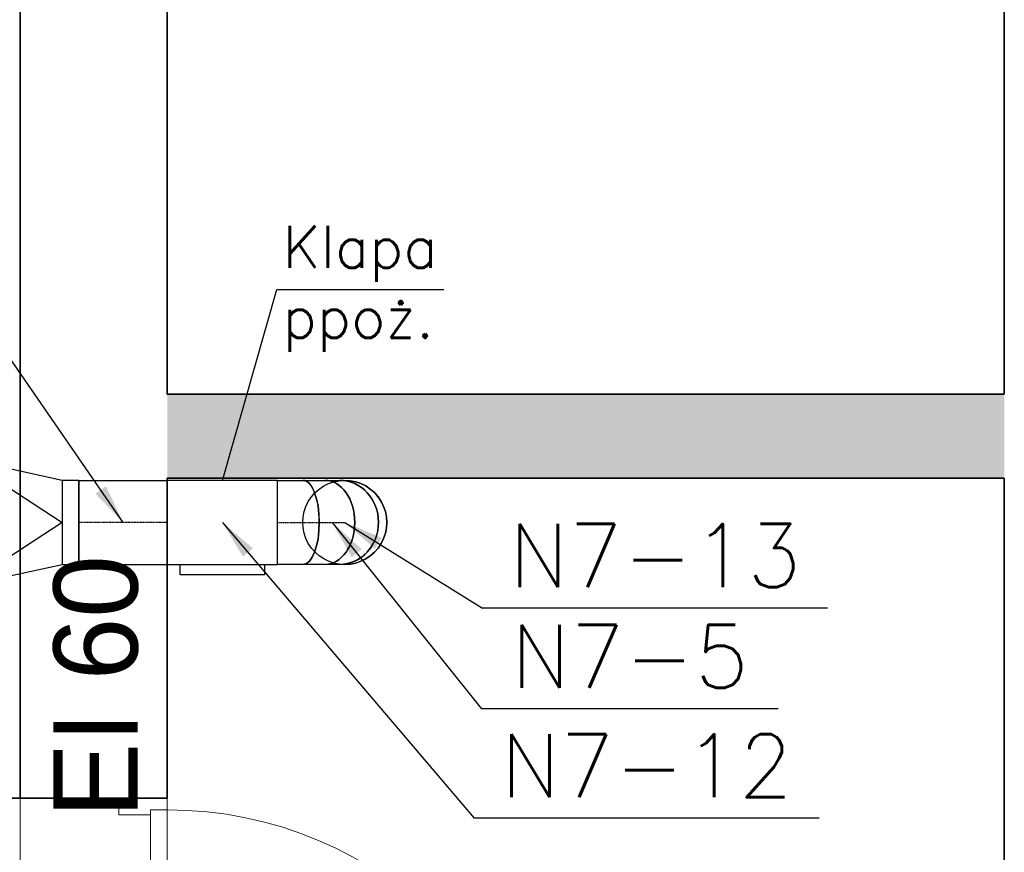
# Model space of a CAD drawing. Header units: millimetres. Extents: x -8078 to 234695, y -4319 to 602442.
# Tile 129 of 152: x 80329 to 82670, y 287839 to 289819. Entities that reach past the tile are written whole.
import ezdxf

# ---------------------------------------------------------------- set-up
doc = ezdxf.new("R2010")
doc.units = ezdxf.units.MM
doc.header["$MEASUREMENT"] = 0
doc.linetypes.add('DASHDOT', pattern=[1, 0.5, -0.25, 0, -0.25])
for name, color, linetype in [('#IS_wentylacja_opisy_bud', 7, 'Continuous'), ('#podkład', 252, 'Continuous'), ('- A - ocieplenie', 7, 'Continuous'), ('Drzwi Archicad', 7, 'Continuous'), ('FLUID-N7', 7, 'Continuous'), ('FLUID-N7-150-NUM', 7, 'Continuous'), ('FLUID-N7-SYM', 7, 'Continuous'), ('Konstrukcja - Stropy', 7, 'Continuous'), ('Konstrukcja - Ściany działowe', 7, 'Continuous'), ('Konstrukcja - Ściany zewnętrzne', 7, 'Continuous'), ('Opisy - Tekst', 7, 'Continuous')]:
    doc.layers.add(name, color=color, linetype=linetype)
doc.styles.add('FDBES', font='simplex.shx')
doc.styles.add('MtXpl_Helvetica', font='txt', dxfattribs={"height": 0.2})
doc.dimstyles.new('FDBES', dxfattribs={"dimscale": 50, "dimtxt": 4, "dimasz": 2.5, "dimexe": 0.8, "dimexo": 2, "dimgap": 1, "dimtad": 1, "dimdsep": 46, "dimtxsty": 'FDBES', "dimcen": 2.5, "dimclrd": 4, "dimclre": 5, "dimadec": 0, "dimazin": 0, "dimtfac": 1, "dimtmove": 0, "dimatfit": 3, "dimfxl": 1, "dimarcsym": 0})

# ---------------------------------------------------------------- blocks, each defined once
blk = doc.blocks.new('UHYGFFFF')
at = {"layer": '- A - ocieplenie', "color": 252, "linetype": 'Continuous', "lineweight": 35, "ltscale": 100}
for p, q in [((19937.5, 388486.9), (19937.5, 396062.6)), ((19777.5, 388486.9), (19937.5, 388486.9))]:
    blk.add_line(p, q, dxfattribs=at)
at = {"color": 252, "linetype": 'Continuous', "lineweight": 35, "ltscale": 100}
blk.add_line((20287.5, 388486.9), (19937.5, 388486.9), dxfattribs=at)
at = {"layer": 'Drzwi Archicad', "color": 252, "linetype": 'Continuous', "lineweight": 35, "ltscale": 100}
for p, q in [((20172.5, 388486.9), (19937.5, 388486.9)), ((20287.5, 388486.9), (20172.5, 388486.9)), ((20287.5, 388486.9), (20172.5, 388486.9))]:
    blk.add_line(p, q, dxfattribs=at)
at = {"layer": 'Drzwi Archicad', "color": 252, "linetype": 'Continuous', "lineweight": 13, "ltscale": 100}
for p, q in [((20287.5, 388486.9), (20172.5, 388486.9)), ((20172.5, 388486.9), (20172.5, 388446.9)), ((20287.5, 388458.9), (20287.5, 388486.9)), ((20172.5, 388446.9), (20247.5, 388446.9)), ((20247.5, 388446.9), (20247.5, 388458.9)), ((20247.5, 388458.9), (20287.5, 388458.9)), ((20247.5, 387534.9), (20247.5, 388458.9)), ((20247.5, 388458.9), (20287.5, 388458.9)), ((20287.5, 388458.9), (20287.5, 387534.9))]:
    blk.add_line(p, q, dxfattribs=at)
blk.add_arc((20287.5, 387534.9), 924, 0, 90, dxfattribs=at)
at = {"layer": 'Konstrukcja - Stropy', "color": 252, "linetype": 'Continuous', "lineweight": 13, "ltscale": 100}
blk.add_line((19937.5, 388030.6), (19937.5, 395682.7), dxfattribs=at)
blk.add_line((19937.5, 388030.6), (19937.5, 395682.7), dxfattribs=at)
at = {"layer": 'Konstrukcja - Ściany działowe', "color": 252, "linetype": 'Continuous', "lineweight": 35, "ltscale": 100}
for p, q in [((22277.6, 389447.6), (20287.5, 389447.6)), ((20287.5, 389247.6), (22277.6, 389247.6))]:
    blk.add_line(p, q, dxfattribs=at)
at = {"layer": 'Konstrukcja - Ściany działowe', "color": 252, "linetype": 'Continuous', "lineweight": 13, "extrusion": (0, 0, -1)}
for points in [[(-20287.5, 389247.6), (-22277.6, 389447.6), (-20287.5, 389447.6)], [(-22277.6, 389447.6), (-20287.5, 389247.6), (-22277.6, 389247.6)]]:
    blk.add_solid(points, dxfattribs=at)
at = {"layer": 'Konstrukcja - Ściany zewnętrzne', "color": 252, "linetype": 'Continuous', "lineweight": 35, "ltscale": 100}
for p, q in [((22277.6, 395762.6), (22277.6, 389447.6)), ((19937.5, 390829.7), (19937.5, 388486.9)), ((20287.5, 389447.6), (20287.5, 390829.7)), ((20287.5, 388486.9), (20287.5, 389247.6)), ((22277.6, 389247.6), (22277.6, 383232.6))]:
    blk.add_line(p, q, dxfattribs=at)
at = {"layer": 'Opisy - Tekst', "color": 252, "linetype": 'Continuous', "lineweight": 13, "style": 'MtXpl_Helvetica'}
blk.add_text('EI 60', height=200, rotation=90, dxfattribs=at).set_placement((20216.9, 388440))
blk = doc.blocks.new('*U56336')
at = {"color": 14, "linetype": 'Continuous', "lineweight": -3, "extrusion": (-1, -3.7494e-32, 3.06162e-16)}
for major_axis in [(0, 0, 100), (0, 0, -100)]:
    blk.add_ellipse((0, 0), major_axis=major_axis, ratio=1, start_param=0, end_param=3.141593, dxfattribs=at)
at = {"color": 14, "linetype": 'Continuous', "lineweight": -2, "extrusion": (1, 3.7494e-32, -3.06162e-16)}
blk.add_ellipse((0, 0), major_axis=(0, 0, 100), ratio=1, start_param=0, end_param=3.141593, dxfattribs=at)
blk = doc.blocks.new('*U56351')
at = {"color": 0, "linetype": 'ByBlock', "lineweight": -2}
for p, q in [((0, 30, 100), (0, 17.8, 100)), ((0, 17.8, -100), (0, 30, -100)), ((0, 17.8, 100), (0, -16.9, 100)), ((0, -16.9, -100), (0, 17.8, -100)), ((0, -16.9, 100), (0, -68.8, 100)), ((0, -68.8, -100), (0, -16.9, -100)), ((0, -68.8, 100), (0, -130, 100)), ((0, -130, -100), (0, -68.8, -100))]:
    blk.add_line(p, q, dxfattribs=at)
at = {"color": 14, "linetype": 'Continuous', "lineweight": -2}
for p, q in [((0, -130, 98.1), (0, -130, -98.1)), ((0, -130, 100), (0, -130, 98.1)), ((0, -130, -98.1), (0, -130, -100))]:
    blk.add_line(p, q, dxfattribs=at)
at = {"color": 14, "linetype": 'Continuous', "lineweight": -2, "extrusion": (-1, 1.11022e-16, -1.83697e-16)}
blk.add_ellipse((0, 30), major_axis=(0, 0, 100), ratio=1, start_param=0, end_param=3.141593, dxfattribs=at)
at = {"color": 3, "linetype": 'Continuous', "lineweight": -3, "extrusion": (-1, -1.83697e-16, -1.83697e-16)}
for centre, major_axis, ratio, start_param, end_param in [((0, 17.8), (0, 0, 100), 0.92388, 0, 1.570796), ((0, 17.8), (0, 0, -100), 0.92388, 4.712389, 6.283185), ((0, -16.9), (0, 0, 100), 0.707107, 0, 1.570796), ((0, -16.9), (0, 0, -100), 0.707107, 4.712389, 6.283185), ((0, -68.8), (0, 0, 100), 0.382683, 1.570796, 3.141593), ((0, -68.8), (0, 0, 100), 0.382683, 0, 1.570796)]:
    blk.add_ellipse(centre, major_axis=major_axis, ratio=ratio, start_param=start_param, end_param=end_param, dxfattribs=at)
at = {"color": 3, "linetype": 'Continuous', "lineweight": -3, "extrusion": (1, 1.83697e-16, 1.83697e-16)}
for centre, major_axis, ratio, start_param, end_param in [((0, 17.8), (0, 0, -100), 0.92388, 0, 1.570796), ((0, 17.8), (0, 0, -100), 0.92388, 1.570796, 3.141593), ((0, -16.9), (0, 0, 100), 0.707107, 4.712389, 6.283185), ((0, -16.9), (0, 0, -100), 0.707107, 0, 1.570796), ((0, -68.8), (0, 0, 100), 0.382683, 4.712389, 6.283185), ((0, -68.8), (0, 0, -100), 0.382683, 0, 1.570796)]:
    blk.add_ellipse(centre, major_axis=major_axis, ratio=ratio, start_param=start_param, end_param=end_param, dxfattribs=at)
at = {"layer": 'FLUID-N7-SYM', "color": 2, "linetype": 'DASHDOT', "lineweight": -3}
for p, q in [((0, 17.8), (0, 30)), ((0, -16.9), (0, 17.8)), ((0, -68.8), (0, -16.9)), ((0, -130), (0, -68.8))]:
    blk.add_line(p, q, dxfattribs=at)
blk = doc.blocks.new('*U56352')
at = {"color": 14, "linetype": 'Continuous', "lineweight": -2}
for p, q in [((-105, 98.1), (-105, 100)), ((-105, 0), (-105, 98.1)), ((105, 100), (105, 98.1)), ((105, 98.1), (105, 0)), ((-105, -98.1), (-105, 0)), ((105, 0), (105, -98.1)), ((-105, -100), (-105, -98.1)), ((105, -98.1), (105, -100))]:
    blk.add_line(p, q, dxfattribs=at)
at = {"color": 0, "linetype": 'ByBlock', "lineweight": -2}
for p, q in [((105, 100), (-105, 100)), ((105, -100), (-105, -100))]:
    blk.add_line(p, q, dxfattribs=at)
at = {"layer": 'FLUID-N7-SYM', "color": 2, "linetype": 'DASHDOT', "lineweight": -3}
blk.add_line((-105, 0), (105, 0), dxfattribs=at)
blk = doc.blocks.new('*U56353')
at = {"color": 14, "linetype": 'Continuous', "lineweight": -2}
for p, q in [((-150, 0, -180), (-150, 0, 180)), ((150, 0, 98.1), (150, 0, -98.1)), ((150, 0, 100), (150, 0, 98.1)), ((150, 0, -98.1), (150, 0, -100))]:
    blk.add_line(p, q, dxfattribs=at)
at = {"color": 0, "linetype": 'ByBlock', "lineweight": -2}
for p, q in [((-120, 0, -150), (-150, 0, -150)), ((-150, 0, 150), (-120, 0, 150)), ((150, 0, -100), (110, 0, -100)), ((110, 0, 100), (150, 0, 100))]:
    blk.add_line(p, q, dxfattribs=at)
at = {"color": 3, "linetype": 'Continuous', "lineweight": -3}
for p, q in [((-120, 0, 150), (-120, 0, -150)), ((-120, 0, -150), (-120, 0, 150)), ((-110, 0, 147.8), (110, 0, 100)), ((110, 0), (-110, 0, 143.5)), ((-110, 0, -143.5), (110, 0)), ((110, 0, -100), (-110, 0, -147.8)), ((110, 0, 0), (110, 0, 100)), ((110, 0, -98.1), (110, 0, 0)), ((110, 0, -100), (110, 0, -98.1))]:
    blk.add_line(p, q, dxfattribs=at)
blk = doc.blocks.new('*U56362')
at = {"color": 14, "linetype": 'Continuous', "lineweight": -2}
for p, q in [((-131, 0, -100), (-131, 0, -99.9)), ((-131, 0, 99.9), (-131, 0, 100)), ((-131, 0, -99.9), (-131, 0, 99.9)), ((131, 0, 100), (131, 0, 99.9)), ((131, 0, -99.9), (131, 0, -100)), ((131, 0, 99.9), (131, 0, -99.9))]:
    blk.add_line(p, q, dxfattribs=at)
at = {"color": 0, "linetype": 'ByBlock', "lineweight": -2}
for p, q in [((131, 0, -100), (-131, 0, -100)), ((-131, 0, 100), (-100, 0, 100)), ((-100, 0, 125), (-100, 0, 100)), ((100, 0, 125), (-100, 0, 125)), ((-100, 0, 100), (100, 0, 100)), ((100, 0, 100), (131, 0, 100)), ((100, 0, 100), (100, 0, 125))]:
    blk.add_line(p, q, dxfattribs=at)
blk = doc.blocks.new('*U56321')
at = {"color": 0, "lineweight": -2}
blk.add_line((-664.7, 963.7), (-1420.4, 963.7), dxfattribs=at)
at = {"color": 0, "lineweight": -2, "insert": (-1042.6, 963.7), "char_height": 150, "attachment_point": 5, "style": 'FDBES'}
blk.add_mtext('N7-11\\P ', dxfattribs=at)
at = {"color": 0, "lineweight": -2}
blk.add_leader([(0, 0), (-664.7, 963.7)], dimstyle='FDBES', override={"dimscale": 37.5, "dimclrd": 0, "dimclre": 0}, dxfattribs=at)
blk = doc.blocks.new('*U56322')
at = {"color": 0, "lineweight": -2}
blk.add_line((1418.9, -703.7), (598.9, -703.7), dxfattribs=at)
at = {"color": 0, "lineweight": -2, "insert": (1008.9, -703.7), "char_height": 150, "attachment_point": 5, "style": 'FDBES'}
blk.add_mtext('N7-12\\P ', dxfattribs=at)
at = {"color": 0, "lineweight": -2}
blk.add_leader([(0, 0), (598.9, -703.7)], dimstyle='FDBES', override={"dimscale": 37.5, "dimclrd": 0, "dimclre": 0}, dxfattribs=at)
blk = doc.blocks.new('*U56323')
at = {"color": 0, "lineweight": -2}
blk.add_line((1060.7, -443.7), (355, -443.7), dxfattribs=at)
at = {"color": 0, "lineweight": -2, "insert": (707.9, -443.7), "char_height": 150, "attachment_point": 5, "style": 'FDBES'}
blk.add_mtext('N7-5\\P ', dxfattribs=at)
at = {"color": 0, "lineweight": -2}
blk.add_leader([(0, 0), (355, -443.7)], dimstyle='FDBES', override={"dimscale": 37.5, "dimclrd": 0, "dimclre": 0}, dxfattribs=at)
blk = doc.blocks.new('*U56324')
at = {"color": 0, "lineweight": -2}
blk.add_line((1147.9, -203.7), (327.9, -203.7), dxfattribs=at)
at = {"color": 0, "lineweight": -2, "insert": (737.9, -203.7), "char_height": 150, "attachment_point": 5, "style": 'FDBES'}
blk.add_mtext('N7-13\\P ', dxfattribs=at)
at = {"color": 0, "lineweight": -2}
blk.add_leader([(0, 0), (327.9, -203.7)], dimstyle='FDBES', override={"dimscale": 37.5, "dimclrd": 0, "dimclre": 0}, dxfattribs=at)

msp = doc.modelspace()

# ---------------------------------------------------------------- linework, layer by layer
at = {"color": 7, "lineweight": -2}
for p, q in [((80811.1, 288723.7), (80941, 289177.7)), ((80941, 289177.7), (81337.4, 289177.7))]:
    msp.add_line(p, q, dxfattribs=at)

# ---------------------------------------------------------------- block references
at = {"layer": '#podkład'}
msp.add_blockref('UHYGFFFF', (60392.7, -100518.7), dxfattribs=at)
at = {"layer": 'FLUID-N7', "color": 1, "linetype": 'Continuous', "lineweight": -2, "extrusion": (0, -1, -1.83697e-16)}
msp.add_blockref('*U56353', (80320.2, 1334, -288623.7), dxfattribs=at)
at = {"layer": 'FLUID-N7', "color": 1, "linetype": 'Continuous', "lineweight": -2, "extrusion": (-1.22465e-16, 0, -1), "rotation": 360}
msp.add_blockref('*U56352', (-80575.1, 288623.7, -1334), dxfattribs=at)
at = {"layer": 'FLUID-N7', "color": 1, "linetype": 'Continuous', "lineweight": -2, "extrusion": (0, -1, 6.12323e-17)}
msp.add_blockref('*U56362', (80811.1, 1334, -288623.7), dxfattribs=at)
at = {"layer": 'FLUID-N7', "color": 1, "linetype": 'Continuous', "lineweight": -2, "extrusion": (0, -1, -1.83697e-16), "rotation": 270}
msp.add_blockref('*U56351', (81072.1, 1304, -288623.7), dxfattribs=at)
at = {"layer": 'FLUID-N7', "color": 1, "linetype": 'Continuous', "lineweight": -2, "extrusion": (-1.22465e-16, -1, -3.06162e-16), "rotation": 90}
msp.add_blockref('*U56336', (81102.1, -373, -288623.7), dxfattribs=at)
at = {"layer": 'FLUID-N7-150-NUM', "linetype": 'ByBlock', "lineweight": -2}
for name, p in [('*U56321', (80575.1, 288623.7, 1334)), ('*U56322', (80811.1, 288623.7, 1334)), ('*U56323', (81072.1, 288623.7, 1304)), ('*U56324', (81102.1, 288623.7, -373))]:
    msp.add_blockref(name, p, dxfattribs=at)

# ---------------------------------------------------------------- texts
at = {"layer": '#IS_wentylacja_opisy_bud', "color": 7, "lineweight": 35, "insert": (80954.5, 289329.1), "char_height": 100, "width": 1327, "attachment_point": 1, "rotation": 0}
msp.add_mtext('\\pxql;\\Fromans.shx;Klapa \\Pppo\\Fromans.shx|c238;ż.', dxfattribs=at)

doc.saveas('drawing.dxf')
